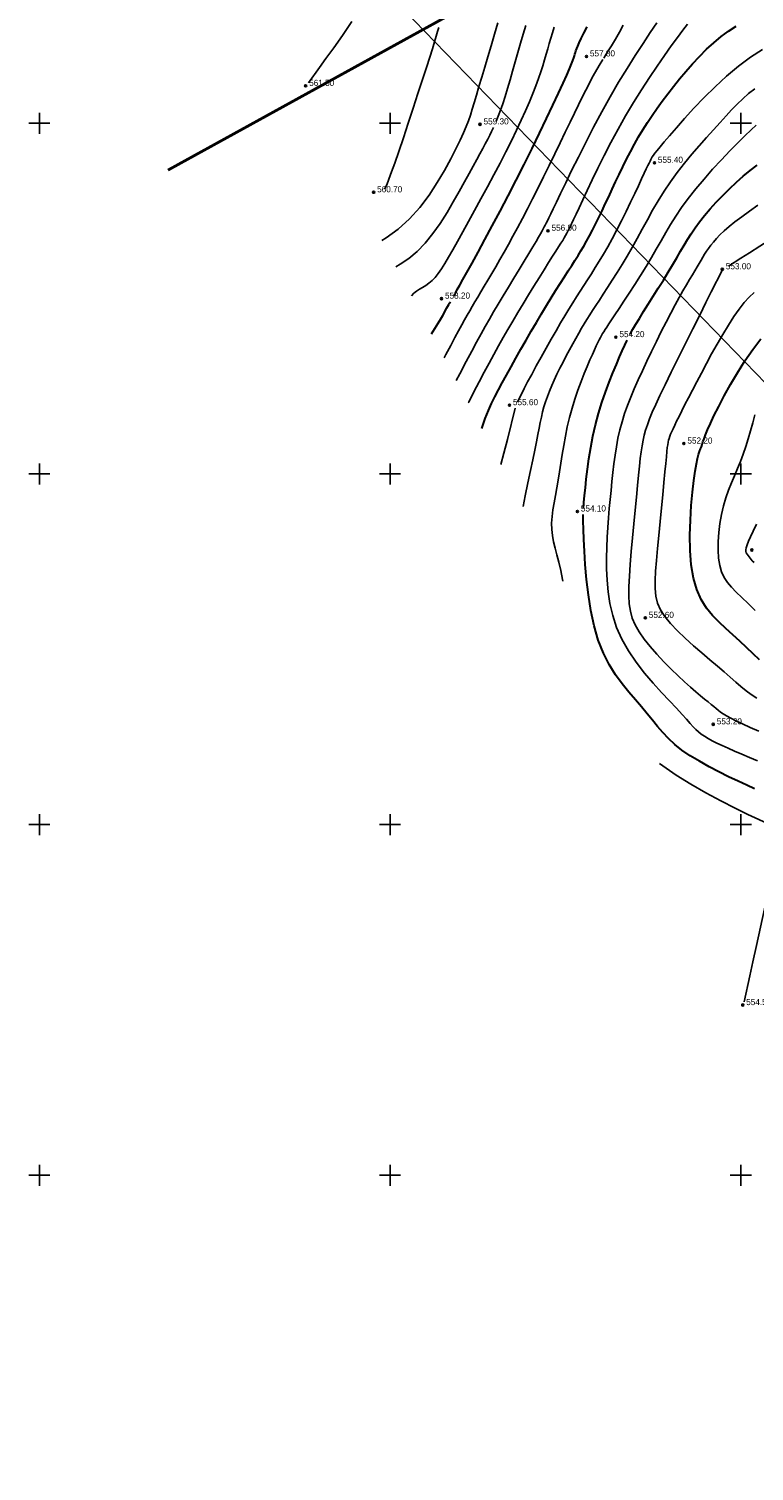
# Model space of a CAD drawing. Extents: x 0 to 370488, y 0 to 4202825.
# Tile 53 of 256: x 359948 to 360052, y 4200508 to 4200713. Entities that reach past the tile are written whole.
import ezdxf

# ---------------------------------------------------------------- set-up
doc = ezdxf.new("R2010")
doc.units = 0
doc.header["$LTSCALE"] = 0.5
doc.header["$MEASUREMENT"] = 0
doc.header["$PDMODE"] = 32
doc.header["$PDSIZE"] = 0.3
doc.linetypes.add('CONTI', pattern=[0])
for name, color, linetype in [('(004) Точки рельефа', 7, 'Continuous'), ('GORIZDEFAULT', 32, 'CONTI'), ('PI_TTDEFAULT', 5, 'CONTI'), ('SETKR', 2, 'CONTI')]:
    doc.layers.add(name, color=color, linetype=linetype)
doc.layers.add('(032) Горизонтали утолщенные', color=32, linetype='Continuous', lineweight=30)
doc.styles.add('D-431', font='txt')

# ---------------------------------------------------------------- blocks, each defined once
blk = doc.blocks.new('BL_333')
at = {"color": 0}
for p, q in [((-1.5, 0), (1.5, 0)), ((0, -1.5), (0, 1.5))]:
    blk.add_line(p, q, dxfattribs=at)

msp = doc.modelspace()

# ---------------------------------------------------------------- linework, layer by layer
at = {"layer": '(032) Горизонтали утолщенные', "color": 32}
for points in [[(360009.1, 4200675.44, 558), (360009.31, 4200675.8, 558), (360009.58, 4200676.29, 558), (360009.93, 4200676.92, 558), (360010.38, 4200677.73, 558), (360010.94, 4200678.74, 558), (360011.68, 4200680.08, 558), (360012.55, 4200681.65, 558), (360013.52, 4200683.43, 558), (360014.57, 4200685.38, 558), (360015.68, 4200687.46, 558), (360016.82, 4200689.64, 558), (360017.98, 4200691.88, 558), (360019.13, 4200694.15, 558), (360020.25, 4200696.41, 558), (360021.31, 4200698.59, 558), (360022.31, 4200700.67, 558), (360023.22, 4200702.58, 558), (360024.01, 4200704.28, 558), (360024.67, 4200705.73, 558), (360025.19, 4200706.89, 558), (360025.58, 4200707.79, 558), (360025.86, 4200708.47, 558), (360026.05, 4200708.98, 558), (360026.18, 4200709.35, 558), (360026.27, 4200709.63, 558), (360026.34, 4200709.87, 558), (360026.41, 4200710.1, 558), (360026.49, 4200710.35, 558), (360026.6, 4200710.65, 558), (360026.76, 4200711.02, 558), (360026.97, 4200711.5, 558), (360027.25, 4200712.1, 558), (360027.62, 4200712.85, 558), (360028.07, 4200713.77, 558)], [(360013.067, 4200656.49, 556), (360013.11, 4200656.62, 556), (360013.57, 4200657.9, 556), (360014.01, 4200659.03, 556), (360014.47, 4200660.05, 556), (360014.94, 4200661.02, 556), (360015.44, 4200661.99, 556), (360015.99, 4200663.01, 556), (360016.59, 4200664.11, 556), (360017.24, 4200665.28, 556), (360017.93, 4200666.52, 556), (360018.65, 4200667.79, 556), (360019.39, 4200669.08, 556), (360020.13, 4200670.36, 556), (360020.87, 4200671.62, 556), (360021.59, 4200672.84, 556), (360022.3, 4200674.01, 556), (360022.98, 4200675.13, 556), (360023.63, 4200676.19, 556), (360024.26, 4200677.18, 556), (360024.84, 4200678.11, 556), (360025.39, 4200678.96, 556), (360025.89, 4200679.74, 556), (360026.35, 4200680.46, 556), (360026.79, 4200681.15, 556), (360027.21, 4200681.82, 556), (360027.62, 4200682.5, 556), (360028.02, 4200683.2, 556), (360028.43, 4200683.95, 556), (360028.86, 4200684.76, 556), (360029.3, 4200685.62, 556), (360029.75, 4200686.55, 556), (360030.21, 4200687.51, 556), (360030.68, 4200688.51, 556), (360031.16, 4200689.54, 556), (360031.66, 4200690.59, 556), (360032.15, 4200691.65, 556), (360032.66, 4200692.72, 556), (360033.18, 4200693.8, 556), (360033.72, 4200694.87, 556), (360034.27, 4200695.94, 556), (360034.84, 4200697.01, 556), (360035.43, 4200698.05, 556), (360036.04, 4200699.09, 556), (360036.69, 4200700.11, 556), (360037.36, 4200701.12, 556), (360038.06, 4200702.14, 556), (360038.8, 4200703.16, 556), (360039.58, 4200704.19, 556), (360040.41, 4200705.25, 556), (360041.27, 4200706.32, 556), (360042.18, 4200707.41, 556), (360043.12, 4200708.49, 556), (360044.1, 4200709.54, 556), (360045.1, 4200710.55, 556), (360046.14, 4200711.5, 556), (360047.19, 4200712.37, 556), (360048.25, 4200713.16, 556), (360049.34, 4200713.86, 556)], [(360034.24, 4200669.95, 554), (360034.62, 4200670.64, 554), (360035.04, 4200671.38, 554), (360035.53, 4200672.19, 554), (360036.13, 4200673.16, 554), (360036.79, 4200674.22, 554), (360037.5, 4200675.34, 554), (360038.23, 4200676.5, 554), (360038.96, 4200677.66, 554), (360039.65, 4200678.79, 554), (360040.3, 4200679.85, 554), (360040.88, 4200680.84, 554), (360041.4, 4200681.75, 554), (360041.9, 4200682.61, 554), (360042.39, 4200683.44, 554), (360042.91, 4200684.26, 554), (360043.47, 4200685.09, 554), (360044.1, 4200685.95, 554), (360044.82, 4200686.86, 554), (360045.63, 4200687.8, 554), (360046.5, 4200688.76, 554), (360047.42, 4200689.73, 554), (360048.38, 4200690.67, 554), (360049.36, 4200691.59, 554), (360050.35, 4200692.46, 554), (360051.34, 4200693.27, 554), (360052.32, 4200694.02, 554)], [(360005.898, 4200669.998, 558), (360006.38, 4200670.76, 558), (360006.85, 4200671.51, 558), (360007.21, 4200672.12, 558), (360007.5, 4200672.62, 558), (360007.73, 4200673.03, 558), (360007.91, 4200673.36, 558), (360008.08, 4200673.67, 558), (360008.23, 4200673.93, 558), (360008.36, 4200674.16, 558), (360008.48, 4200674.36, 558), (360008.59, 4200674.56, 558)], [(360027.57, 4200645.09, 554), (360027.63, 4200645.94, 554), (360027.73, 4200646.94, 554), (360027.84, 4200648.01, 554), (360027.97, 4200649.27, 554), (360028.14, 4200650.67, 554), (360028.35, 4200652.18, 554), (360028.6, 4200653.76, 554), (360028.91, 4200655.38, 554), (360029.28, 4200657.02, 554), (360029.71, 4200658.62, 554), (360030.19, 4200660.18, 554), (360030.71, 4200661.68, 554), (360031.23, 4200663.1, 554), (360031.76, 4200664.42, 554), (360032.26, 4200665.62, 554), (360032.71, 4200666.69, 554), (360033.1, 4200667.57, 554), (360033.46, 4200668.36, 554), (360033.8, 4200669.07, 554)], [(360052.68, 4200623.49, 552), (360051.76, 4200624.36, 552), (360050.81, 4200625.26, 552), (360049.84, 4200626.16, 552), (360048.86, 4200627.07, 552), (360047.86, 4200627.95, 552), (360046.89, 4200628.86, 552), (360045.96, 4200629.83, 552), (360045.11, 4200630.89, 552), (360044.35, 4200632.11, 552), (360043.71, 4200633.51, 552), (360043.23, 4200635.14, 552), (360042.92, 4200637.03, 552), (360042.77, 4200639.1, 552), (360042.73, 4200641.26, 552), (360042.8, 4200643.43, 552), (360042.93, 4200645.52, 552), (360043.11, 4200647.43, 552), (360043.31, 4200649.08, 552), (360043.49, 4200650.4, 552), (360043.67, 4200651.43, 552), (360043.83, 4200652.2, 552), (360043.98, 4200652.79, 552), (360044.12, 4200653.23, 552), (360044.25, 4200653.58, 552), (360044.37, 4200653.89, 552), (360044.48, 4200654.21, 552), (360044.6, 4200654.58, 552), (360044.75, 4200655.03, 552), (360044.97, 4200655.6, 552), (360045.26, 4200656.31, 552), (360045.65, 4200657.2, 552), (360046.17, 4200658.29, 552), (360046.84, 4200659.62, 552), (360047.63, 4200661.13, 552), (360048.53, 4200662.76, 552), (360049.52, 4200664.44, 552), (360050.58, 4200666.13, 552), (360051.7, 4200667.76, 552), (360052.84, 4200669.26, 552)], [(360051.93, 4200605.11, 554), (360050.83, 4200605.61, 554), (360049.6, 4200606.18, 554), (360048.26, 4200606.82, 554), (360046.87, 4200607.51, 554), (360045.46, 4200608.25, 554), (360044.09, 4200609.03, 554), (360042.79, 4200609.82, 554), (360041.61, 4200610.64, 554), (360040.59, 4200611.45, 554), (360039.69, 4200612.28, 554), (360038.88, 4200613.13, 554), (360038.13, 4200613.99, 554), (360037.4, 4200614.89, 554), (360036.65, 4200615.81, 554), (360035.85, 4200616.78, 554), (360034.97, 4200617.8, 554), (360034.03, 4200618.89, 554), (360033.08, 4200620.07, 554), (360032.13, 4200621.38, 554), (360031.22, 4200622.84, 554), (360030.4, 4200624.47, 554), (360029.67, 4200626.3, 554), (360029.09, 4200628.34, 554), (360028.62, 4200630.52, 554), (360028.27, 4200632.76, 554), (360028.01, 4200634.98, 554), (360027.82, 4200637.09, 554), (360027.69, 4200639.01, 554), (360027.61, 4200640.66, 554), (360027.55, 4200642.15, 554), (360027.52, 4200643.29, 554), (360027.52, 4200644.21, 554)]]:
    msp.add_polyline3d(points, dxfattribs=at)
at = {"color": 1, "ltscale": 0.149071, "const_width": 0.4}
msp.add_lwpolyline([(359968.331, 4200693.327), (360893.609, 4201203.218)], dxfattribs=at)
at = {"linetype": 'Continuous', "elevation": 1.643}
msp.add_lwpolyline([(359968.105, 4200751.148), (360144.875, 4200568.598), (360208.905, 4200501.768), (360248.135, 4200449.088), (360280.365, 4200400.868), (360329.345, 4200345.008), (360410.625, 4200285.188), (360473.125, 4200218.998), (360491.256, 4200199.541)], dxfattribs=at)
at = {"layer": 'GORIZDEFAULT', "color": 32}
for points in [[(359988.36, 4200705.78, 561.5), (359989.93, 4200707.95, 561.5), (359990.85, 4200709.22, 561.5), (359991.96, 4200710.76, 561.5), (359993.21, 4200712.54, 561.5), (359994.56, 4200714.52, 561.5)], [(359998.831, 4200683.313, 559.5), (359999.44, 4200683.66, 559.5), (360001.17, 4200684.9, 559.5), (360002.77, 4200686.37, 559.5), (360004.23, 4200688.01, 559.5), (360005.55, 4200689.76, 559.5), (360006.73, 4200691.55, 559.5), (360007.76, 4200693.29, 559.5), (360008.65, 4200694.93, 559.5), (360009.39, 4200696.38, 559.5), (360009.99, 4200697.61, 559.5), (360010.46, 4200698.65, 559.5), (360010.85, 4200699.55, 559.5), (360011.17, 4200700.37, 559.5), (360011.45, 4200701.17, 559.5), (360011.71, 4200702.01, 559.5), (360012, 4200702.94, 559.5), (360012.32, 4200704.02, 559.5), (360012.67, 4200705.23, 559.5), (360013.07, 4200706.56, 559.5), (360013.49, 4200707.99, 559.5), (360013.93, 4200709.5, 559.5), (360014.39, 4200711.07, 559.5), (360014.86, 4200712.69, 559.5), (360015.35, 4200714.34, 559.5)], [(359999.2, 4200690.61, 560.5), (359999.51, 4200691.25, 560.5), (359999.84, 4200692.06, 560.5), (360000.22, 4200693.06, 560.5), (360000.66, 4200694.3, 560.5), (360001.24, 4200695.99, 560.5), (360001.89, 4200697.93, 560.5), (360002.58, 4200700.01, 560.5), (360003.28, 4200702.15, 560.5), (360003.97, 4200704.25, 560.5), (360004.6, 4200706.23, 560.5), (360005.17, 4200707.98, 560.5), (360005.64, 4200709.44, 560.5), (360006.02, 4200710.64, 560.5), (360006.32, 4200711.62, 560.5), (360006.57, 4200712.42, 560.5), (360006.77, 4200713.09, 560.5), (360006.95, 4200713.68, 560.5)], [(360003.027, 4200675.407, 558.5), (360003.37, 4200675.76, 558.5), (360003.76, 4200676.07, 558.5), (360004.18, 4200676.34, 558.5), (360004.62, 4200676.6, 558.5), (360005.08, 4200676.88, 558.5), (360005.54, 4200677.19, 558.5), (360005.99, 4200677.57, 558.5), (360006.43, 4200678.02, 558.5), (360006.87, 4200678.58, 558.5), (360007.33, 4200679.23, 558.5), (360007.81, 4200680.01, 558.5), (360008.34, 4200680.92, 558.5), (360008.93, 4200681.97, 558.5), (360009.59, 4200683.16, 558.5), (360010.35, 4200684.52, 558.5), (360011.17, 4200686, 558.5), (360012.05, 4200687.59, 558.5), (360012.95, 4200689.25, 558.5), (360013.87, 4200690.94, 558.5), (360014.79, 4200692.64, 558.5), (360015.67, 4200694.32, 558.5), (360016.51, 4200695.95, 558.5), (360017.29, 4200697.51, 558.5), (360018.02, 4200699.02, 558.5), (360018.7, 4200700.45, 558.5), (360019.32, 4200701.8, 558.5), (360019.87, 4200703.08, 558.5), (360020.36, 4200704.26, 558.5), (360020.79, 4200705.36, 558.5), (360021.16, 4200706.38, 558.5), (360021.48, 4200707.33, 558.5), (360021.76, 4200708.21, 558.5), (360022.02, 4200709.06, 558.5), (360022.25, 4200709.86, 558.5), (360022.47, 4200710.64, 558.5), (360022.69, 4200711.4, 558.5), (360022.92, 4200712.16, 558.5), (360023.16, 4200712.92, 558.5), (360023.41, 4200713.69, 558.5)], [(360009.429, 4200663.344, 557), (360009.93, 4200664.3, 557), (360010.83, 4200666.02, 557), (360011.63, 4200667.52, 557), (360012.33, 4200668.82, 557), (360012.97, 4200669.98, 557), (360013.57, 4200671.05, 557), (360014.16, 4200672.08, 557), (360014.76, 4200673.12, 557), (360015.41, 4200674.21, 557), (360016.11, 4200675.39, 557), (360016.86, 4200676.64, 557), (360017.63, 4200677.91, 557), (360018.39, 4200679.16, 557), (360019.11, 4200680.35, 557), (360019.77, 4200681.44, 557), (360020.34, 4200682.38, 557), (360020.8, 4200683.16, 557), (360021.16, 4200683.77, 557), (360021.44, 4200684.26, 557), (360021.66, 4200684.65, 557), (360021.83, 4200684.96, 557), (360021.98, 4200685.24, 557), (360022.11, 4200685.49, 557), (360022.25, 4200685.77, 557), (360022.42, 4200686.1, 557), (360022.63, 4200686.52, 557), (360022.9, 4200687.08, 557), (360023.26, 4200687.82, 557), (360023.72, 4200688.78, 557), (360024.31, 4200690, 557), (360025.03, 4200691.5, 557), (360025.88, 4200693.25, 557), (360026.84, 4200695.19, 557), (360027.88, 4200697.27, 557), (360029, 4200699.43, 557), (360030.16, 4200701.62, 557), (360031.36, 4200703.77, 557), (360032.58, 4200705.85, 557), (360033.78, 4200707.82, 557), (360034.95, 4200709.68, 557), (360036.06, 4200711.39, 557), (360037.09, 4200712.95, 557), (360038.01, 4200714.33, 557)], [(360011.136, 4200660.129, 556.5), (360011.2, 4200660.26, 556.5), (360011.94, 4200661.73, 556.5), (360012.68, 4200663.15, 556.5), (360013.41, 4200664.51, 556.5), (360014.11, 4200665.81, 556.5), (360014.79, 4200667.05, 556.5), (360015.46, 4200668.26, 556.5), (360016.12, 4200669.44, 556.5), (360016.8, 4200670.62, 556.5), (360017.49, 4200671.81, 556.5), (360018.21, 4200673.02, 556.5), (360018.97, 4200674.27, 556.5), (360019.74, 4200675.54, 556.5), (360020.5, 4200676.79, 556.5), (360021.25, 4200677.99, 556.5), (360021.96, 4200679.13, 556.5), (360022.6, 4200680.15, 556.5), (360023.16, 4200681.05, 556.5), (360023.63, 4200681.79, 556.5), (360024.02, 4200682.39, 556.5), (360024.33, 4200682.89, 556.5), (360024.6, 4200683.3, 556.5), (360024.82, 4200683.66, 556.5), (360025.01, 4200684, 556.5), (360025.2, 4200684.34, 556.5), (360025.39, 4200684.71, 556.5), (360025.6, 4200685.14, 556.5), (360025.85, 4200685.65, 556.5), (360026.14, 4200686.28, 556.5), (360026.5, 4200687.04, 556.5), (360026.93, 4200687.97, 556.5), (360027.46, 4200689.1, 556.5), (360028.09, 4200690.43, 556.5), (360028.81, 4200691.95, 556.5), (360029.63, 4200693.62, 556.5), (360030.52, 4200695.41, 556.5), (360031.48, 4200697.27, 556.5), (360032.51, 4200699.17, 556.5), (360033.58, 4200701.07, 556.5), (360034.7, 4200702.95, 556.5), (360035.84, 4200704.77, 556.5), (360036.97, 4200706.51, 556.5), (360038.07, 4200708.16, 556.5), (360039.12, 4200709.68, 556.5), (360040.09, 4200711.05, 556.5), (360040.97, 4200712.25, 556.5), (360041.72, 4200713.27, 556.5), (360042.38, 4200714.12, 556.5)], [(360015.12, 4200700.29, 559), (360015.42, 4200701.04, 559), (360015.73, 4200701.87, 559), (360016.05, 4200702.8, 559), (360016.39, 4200703.83, 559), (360016.74, 4200704.97, 559), (360017.1, 4200706.18, 559), (360017.47, 4200707.45, 559), (360017.85, 4200708.76, 559), (360018.23, 4200710.09, 559), (360018.61, 4200711.41, 559), (360018.98, 4200712.71, 559), (360019.35, 4200713.97, 559)], [(360030.46, 4200709.31, 557.5), (360031, 4200710.18, 557.5), (360031.55, 4200711.07, 557.5), (360032.12, 4200712.01, 557.5), (360032.7, 4200713.02, 557.5), (360033.24, 4200713.98, 557.5)], [(360007.71, 4200666.584, 557.5), (360007.96, 4200667.05, 557.5), (360008.64, 4200668.32, 557.5), (360009.24, 4200669.46, 557.5), (360009.77, 4200670.43, 557.5), (360010.22, 4200671.27, 557.5), (360010.62, 4200672, 557.5), (360010.99, 4200672.66, 557.5), (360011.35, 4200673.28, 557.5), (360011.71, 4200673.89, 557.5), (360012.08, 4200674.53, 557.5), (360012.5, 4200675.23, 557.5), (360012.95, 4200675.98, 557.5), (360013.43, 4200676.8, 557.5), (360013.95, 4200677.66, 557.5), (360014.49, 4200678.58, 557.5), (360015.05, 4200679.55, 557.5), (360015.64, 4200680.56, 557.5), (360016.24, 4200681.62, 557.5), (360016.86, 4200682.73, 557.5), (360017.5, 4200683.89, 557.5), (360018.17, 4200685.12, 557.5), (360018.85, 4200686.41, 557.5), (360019.57, 4200687.79, 557.5), (360020.32, 4200689.24, 557.5), (360021.09, 4200690.78, 557.5), (360021.88, 4200692.38, 557.5), (360022.68, 4200694.01, 557.5), (360023.47, 4200695.63, 557.5), (360024.24, 4200697.22, 557.5), (360024.97, 4200698.74, 557.5), (360025.65, 4200700.16, 557.5), (360026.28, 4200701.46, 557.5), (360026.85, 4200702.64, 557.5), (360027.39, 4200703.73, 557.5), (360027.88, 4200704.73, 557.5), (360028.36, 4200705.65, 557.5), (360028.82, 4200706.52, 557.5), (360029.28, 4200707.34, 557.5), (360029.8, 4200708.23, 557.5), (360030.33, 4200709.1, 557.5)], [(360018.18, 4200660.26, 555.5), (360019.1, 4200662.19, 555.5), (360019.6, 4200663.12, 555.5), (360020.18, 4200664.2, 555.5), (360020.84, 4200665.4, 555.5), (360021.54, 4200666.66, 555.5), (360022.26, 4200667.95, 555.5), (360022.97, 4200669.22, 555.5), (360023.66, 4200670.43, 555.5), (360024.31, 4200671.54, 555.5), (360024.91, 4200672.56, 555.5), (360025.48, 4200673.51, 555.5), (360026.03, 4200674.4, 555.5), (360026.56, 4200675.24, 555.5), (360027.08, 4200676.07, 555.5), (360027.61, 4200676.88, 555.5), (360028.14, 4200677.7, 555.5), (360028.69, 4200678.54, 555.5), (360029.25, 4200679.42, 555.5), (360029.82, 4200680.34, 555.5), (360030.42, 4200681.33, 555.5), (360031.03, 4200682.4, 555.5), (360031.67, 4200683.55, 555.5), (360032.32, 4200684.8, 555.5), (360032.99, 4200686.11, 555.5), (360033.65, 4200687.44, 555.5), (360034.28, 4200688.74, 555.5), (360034.87, 4200689.98, 555.5), (360035.4, 4200691.11, 555.5), (360035.85, 4200692.08, 555.5), (360036.22, 4200692.87, 555.5), (360036.51, 4200693.5, 555.5), (360036.74, 4200693.98, 555.5), (360036.91, 4200694.34, 555.5), (360037.05, 4200694.62, 555.5), (360037.16, 4200694.85, 555.5), (360037.27, 4200695.04, 555.5), (360037.38, 4200695.22, 555.5), (360037.53, 4200695.44, 555.5), (360037.75, 4200695.73, 555.5), (360038.05, 4200696.11, 555.5), (360038.49, 4200696.64, 555.5), (360039.07, 4200697.34, 555.5), (360039.84, 4200698.24, 555.5), (360040.82, 4200699.38, 555.5), (360041.98, 4200700.7, 555.5), (360043.3, 4200702.15, 555.5), (360044.76, 4200703.68, 555.5), (360046.32, 4200705.22, 555.5), (360047.97, 4200706.73, 555.5), (360049.67, 4200708.14, 555.5), (360051.39, 4200709.41, 555.5), (360053.11, 4200710.53, 555.5)], [(359987.94, 4200705.24, 561.5), (359987.96, 4200705.25, 561.5)], [(360018.978, 4200645.353, 555), (360019.24, 4200646.9, 555), (360019.61, 4200648.76, 555), (360019.99, 4200650.48, 555), (360020.34, 4200652.04, 555), (360020.63, 4200653.39, 555), (360020.87, 4200654.57, 555), (360021.07, 4200655.61, 555), (360021.24, 4200656.52, 555), (360021.4, 4200657.34, 555), (360021.56, 4200658.11, 555), (360021.73, 4200658.84, 555), (360021.93, 4200659.58, 555), (360022.17, 4200660.31, 555), (360022.43, 4200661.06, 555), (360022.72, 4200661.82, 555), (360023.05, 4200662.6, 555), (360023.41, 4200663.4, 555), (360023.79, 4200664.23, 555), (360024.21, 4200665.08, 555), (360024.65, 4200665.96, 555), (360025.11, 4200666.83, 555), (360025.57, 4200667.7, 555), (360026.03, 4200668.54, 555), (360026.48, 4200669.34, 555), (360026.9, 4200670.09, 555), (360027.3, 4200670.77, 555), (360027.68, 4200671.42, 555), (360028.06, 4200672.05, 555), (360028.46, 4200672.67, 555), (360028.87, 4200673.33, 555), (360029.32, 4200674.03, 555), (360029.83, 4200674.8, 555), (360030.39, 4200675.65, 555), (360031.01, 4200676.6, 555), (360031.67, 4200677.62, 555), (360032.36, 4200678.71, 555), (360033.08, 4200679.86, 555), (360033.8, 4200681.06, 555), (360034.52, 4200682.31, 555), (360035.23, 4200683.59, 555), (360035.94, 4200684.91, 555), (360036.67, 4200686.24, 555), (360037.42, 4200687.6, 555), (360038.21, 4200688.95, 555), (360039.05, 4200690.31, 555), (360039.95, 4200691.66, 555), (360040.92, 4200693, 555), (360041.95, 4200694.3, 555), (360043, 4200695.58, 555), (360044.06, 4200696.8, 555), (360045.11, 4200697.97, 555), (360046.11, 4200699.08, 555), (360047.04, 4200700.11, 555), (360047.9, 4200701.06, 555), (360048.69, 4200701.93, 555), (360049.47, 4200702.74, 555), (360050.26, 4200703.51, 555), (360051.09, 4200704.24, 555), (360052, 4200704.94, 555)], [(360000.838, 4200679.531, 559), (360001.45, 4200679.9, 559), (360002.66, 4200680.73, 559), (360003.85, 4200681.71, 559), (360004.99, 4200682.91, 559), (360006.09, 4200684.27, 559), (360007.13, 4200685.74, 559), (360008.11, 4200687.27, 559), (360009.01, 4200688.8, 559), (360009.84, 4200690.28, 559), (360010.59, 4200691.64, 559), (360011.25, 4200692.85, 559), (360011.83, 4200693.91, 559), (360012.34, 4200694.84, 559), (360012.8, 4200695.67, 559), (360013.21, 4200696.41, 559), (360013.57, 4200697.09, 559), (360013.91, 4200697.74, 559), (360014.2, 4200698.29, 559), (360014.47, 4200698.84, 559), (360014.74, 4200699.41, 559)], [(360024.634, 4200634.697, 554.5), (360024.59, 4200634.97, 554.5), (360024.33, 4200636.26, 554.5), (360024.06, 4200637.42, 554.5), (360023.78, 4200638.46, 554.5), (360023.53, 4200639.42, 554.5), (360023.31, 4200640.33, 554.5), (360023.14, 4200641.21, 554.5), (360023.05, 4200642.08, 554.5), (360023.03, 4200642.98, 554.5), (360023.09, 4200643.92, 554.5), (360023.21, 4200644.88, 554.5), (360023.37, 4200645.88, 554.5), (360023.56, 4200646.92, 554.5), (360023.77, 4200648.01, 554.5), (360023.97, 4200649.14, 554.5), (360024.16, 4200650.32, 554.5), (360024.35, 4200651.54, 554.5), (360024.54, 4200652.8, 554.5), (360024.75, 4200654.08, 554.5), (360024.98, 4200655.39, 554.5), (360025.25, 4200656.72, 554.5), (360025.57, 4200658.05, 554.5), (360025.94, 4200659.38, 554.5), (360026.35, 4200660.69, 554.5), (360026.78, 4200661.96, 554.5), (360027.23, 4200663.18, 554.5), (360027.67, 4200664.31, 554.5), (360028.1, 4200665.35, 554.5), (360028.49, 4200666.27, 554.5), (360028.83, 4200667.05, 554.5), (360029.12, 4200667.71, 554.5), (360029.38, 4200668.27, 554.5), (360029.61, 4200668.73, 554.5), (360029.8, 4200669.12, 554.5), (360029.98, 4200669.45, 554.5), (360030.14, 4200669.74, 554.5), (360030.3, 4200670.01, 554.5), (360030.46, 4200670.28, 554.5), (360030.65, 4200670.58, 554.5), (360030.89, 4200670.95, 554.5), (360031.18, 4200671.41, 554.5), (360031.57, 4200671.98, 554.5), (360032.05, 4200672.71, 554.5), (360032.64, 4200673.61, 554.5), (360033.33, 4200674.65, 554.5), (360034.09, 4200675.8, 554.5), (360034.88, 4200677.03, 554.5), (360035.69, 4200678.31, 554.5), (360036.49, 4200679.59, 554.5), (360037.25, 4200680.86, 554.5), (360037.95, 4200682.08, 554.5), (360038.62, 4200683.26, 554.5), (360039.29, 4200684.42, 554.5), (360039.98, 4200685.59, 554.5), (360040.72, 4200686.78, 554.5), (360041.55, 4200688.01, 554.5), (360042.5, 4200689.29, 554.5), (360043.57, 4200690.65, 554.5), (360044.75, 4200692.04, 554.5), (360045.98, 4200693.44, 554.5), (360047.22, 4200694.79, 554.5), (360048.43, 4200696.07, 554.5), (360049.57, 4200697.23, 554.5), (360050.58, 4200698.24, 554.5), (360051.45, 4200699.06, 554.5), (360052.2, 4200699.73, 554.5)], [(360052.37, 4200609.1, 553.5), (360051.22, 4200609.58, 553.5), (360050.13, 4200610.04, 553.5), (360049.11, 4200610.48, 553.5), (360048.18, 4200610.89, 553.5), (360047.35, 4200611.27, 553.5), (360046.6, 4200611.63, 553.5), (360045.93, 4200611.96, 553.5), (360045.33, 4200612.28, 553.5), (360044.81, 4200612.6, 553.5), (360044.36, 4200612.91, 553.5), (360043.96, 4200613.22, 553.5), (360043.59, 4200613.57, 553.5), (360043.21, 4200613.96, 553.5), (360042.78, 4200614.44, 553.5), (360042.26, 4200615.02, 553.5), (360041.62, 4200615.73, 553.5), (360040.81, 4200616.6, 553.5), (360039.83, 4200617.64, 553.5), (360038.7, 4200618.84, 553.5), (360037.5, 4200620.17, 553.5), (360036.27, 4200621.62, 553.5), (360035.08, 4200623.16, 553.5), (360033.98, 4200624.78, 553.5), (360033.04, 4200626.44, 553.5), (360032.29, 4200628.12, 553.5), (360031.74, 4200629.82, 553.5), (360031.34, 4200631.52, 553.5), (360031.08, 4200633.2, 553.5), (360030.93, 4200634.86, 553.5), (360030.87, 4200636.47, 553.5), (360030.86, 4200638.04, 553.5), (360030.89, 4200639.54, 553.5), (360030.95, 4200640.99, 553.5), (360031.04, 4200642.39, 553.5), (360031.14, 4200643.75, 553.5), (360031.25, 4200645.07, 553.5), (360031.38, 4200646.37, 553.5), (360031.5, 4200647.65, 553.5), (360031.63, 4200648.93, 553.5), (360031.76, 4200650.19, 553.5), (360031.9, 4200651.44, 553.5), (360032.07, 4200652.67, 553.5), (360032.26, 4200653.89, 553.5), (360032.48, 4200655.09, 553.5), (360032.75, 4200656.28, 553.5), (360033.07, 4200657.45, 553.5), (360033.43, 4200658.61, 553.5), (360033.84, 4200659.77, 553.5), (360034.3, 4200660.95, 553.5), (360034.81, 4200662.16, 553.5), (360035.36, 4200663.41, 553.5), (360035.96, 4200664.72, 553.5), (360036.6, 4200666.08, 553.5), (360037.27, 4200667.48, 553.5), (360037.96, 4200668.9, 553.5), (360038.65, 4200670.3, 553.5), (360039.34, 4200671.65, 553.5), (360040, 4200672.93, 553.5), (360040.63, 4200674.11, 553.5), (360041.21, 4200675.18, 553.5), (360041.75, 4200676.12, 553.5), (360042.24, 4200676.97, 553.5), (360042.68, 4200677.72, 553.5), (360043.09, 4200678.39, 553.5), (360043.45, 4200678.99, 553.5), (360043.78, 4200679.53, 553.5), (360044.07, 4200680.03, 553.5), (360044.33, 4200680.49, 553.5), (360044.58, 4200680.92, 553.5), (360044.84, 4200681.34, 553.5), (360045.1, 4200681.76, 553.5), (360045.38, 4200682.17, 553.5), (360045.71, 4200682.61, 553.5), (360046.08, 4200683.07, 553.5), (360046.51, 4200683.56, 553.5), (360047.02, 4200684.09, 553.5), (360047.62, 4200684.66, 553.5), (360048.33, 4200685.28, 553.5), (360049.16, 4200685.95, 553.5), (360050.12, 4200686.69, 553.5), (360051.23, 4200687.48, 553.5), (360052.44, 4200688.32, 553.5)], [(360048.22, 4200679.63, 553), (360049.99, 4200680.76, 553), (360051.22, 4200681.55, 553), (360052.71, 4200682.49, 553), (360054.42, 4200683.56, 553), (360056.3, 4200684.72, 553), (360058.3, 4200685.94, 553), (360060.38, 4200687.17, 553), (360062.5, 4200688.39, 553), (360062.54, 4200688.42, 553), (360062.58, 4200688.44, 553)], [(360052.57, 4200613.32, 553), (360051.33, 4200613.86, 553), (360050.23, 4200614.36, 553), (360049.3, 4200614.81, 553), (360048.55, 4200615.19, 553), (360047.96, 4200615.51, 553), (360047.49, 4200615.8, 553), (360047.11, 4200616.06, 553), (360046.78, 4200616.31, 553), (360046.47, 4200616.57, 553), (360046.14, 4200616.84, 553), (360045.76, 4200617.15, 553), (360045.32, 4200617.5, 553), (360044.82, 4200617.91, 553), (360044.24, 4200618.39, 553), (360043.58, 4200618.95, 553), (360042.84, 4200619.6, 553), (360041.99, 4200620.36, 553), (360041.06, 4200621.23, 553), (360040.06, 4200622.19, 553), (360039.04, 4200623.23, 553), (360038.03, 4200624.3, 553), (360037.08, 4200625.38, 553), (360036.22, 4200626.46, 553), (360035.49, 4200627.5, 553), (360034.93, 4200628.49, 553), (360034.52, 4200629.45, 553), (360034.25, 4200630.44, 553), (360034.09, 4200631.49, 553), (360034.02, 4200632.64, 553), (360034.04, 4200633.94, 553), (360034.12, 4200635.42, 553), (360034.23, 4200637.11, 553), (360034.38, 4200638.96, 553), (360034.56, 4200640.91, 553), (360034.74, 4200642.89, 553), (360034.93, 4200644.84, 553), (360035.11, 4200646.69, 553), (360035.28, 4200648.37, 553), (360035.42, 4200649.84, 553), (360035.55, 4200651.1, 553), (360035.67, 4200652.2, 553), (360035.79, 4200653.17, 553), (360035.91, 4200654.02, 553), (360036.06, 4200654.8, 553), (360036.22, 4200655.54, 553), (360036.42, 4200656.27, 553), (360036.67, 4200657.03, 553), (360036.98, 4200657.86, 553), (360037.37, 4200658.8, 553), (360037.86, 4200659.9, 553), (360038.47, 4200661.2, 553), (360039.21, 4200662.73, 553), (360040.09, 4200664.53, 553), (360041.07, 4200666.52, 553), (360042.1, 4200668.6, 553), (360043.14, 4200670.68, 553), (360044.13, 4200672.66, 553), (360045.03, 4200674.46, 553), (360045.79, 4200675.97, 553), (360047.36, 4200679.01, 553)], [(360052.27, 4200618.02, 552.5), (360051.49, 4200618.55, 552.5), (360050.75, 4200619.1, 552.5), (360050.02, 4200619.7, 552.5), (360049.28, 4200620.33, 552.5), (360048.49, 4200621.02, 552.5), (360047.63, 4200621.78, 552.5), (360046.67, 4200622.61, 552.5), (360045.59, 4200623.52, 552.5), (360044.43, 4200624.5, 552.5), (360043.23, 4200625.52, 552.5), (360042.06, 4200626.57, 552.5), (360040.95, 4200627.62, 552.5), (360039.97, 4200628.66, 552.5), (360039.15, 4200629.67, 552.5), (360038.55, 4200630.64, 552.5), (360038.13, 4200631.6, 552.5), (360037.89, 4200632.59, 552.5), (360037.77, 4200633.65, 552.5), (360037.77, 4200634.82, 552.5), (360037.85, 4200636.14, 552.5), (360037.98, 4200637.65, 552.5), (360038.14, 4200639.37, 552.5), (360038.32, 4200641.25, 552.5), (360038.5, 4200643.21, 552.5), (360038.69, 4200645.17, 552.5), (360038.87, 4200647.05, 552.5), (360039.04, 4200648.78, 552.5), (360039.18, 4200650.29, 552.5), (360039.3, 4200651.5, 552.5), (360039.39, 4200652.46, 552.5), (360039.46, 4200653.2, 552.5), (360039.52, 4200653.76, 552.5), (360039.57, 4200654.18, 552.5), (360039.63, 4200654.52, 552.5), (360039.69, 4200654.8, 552.5), (360039.77, 4200655.08, 552.5), (360039.87, 4200655.37, 552.5), (360039.99, 4200655.69, 552.5), (360040.14, 4200656.05, 552.5), (360040.33, 4200656.46, 552.5), (360040.57, 4200656.95, 552.5), (360040.85, 4200657.54, 552.5), (360041.19, 4200658.22, 552.5), (360041.58, 4200659.01, 552.5), (360042.03, 4200659.89, 552.5), (360042.54, 4200660.88, 552.5), (360043.1, 4200661.96, 552.5), (360043.71, 4200663.13, 552.5), (360044.37, 4200664.4, 552.5), (360045.09, 4200665.74, 552.5), (360045.84, 4200667.13, 552.5), (360046.63, 4200668.53, 552.5), (360047.42, 4200669.91, 552.5), (360048.22, 4200671.23, 552.5), (360049, 4200672.44, 552.5), (360049.76, 4200673.52, 552.5), (360050.49, 4200674.44, 552.5), (360051.2, 4200675.22, 552.5), (360051.92, 4200675.9, 552.5)], [(360015.801, 4200651.338, 555.5), (360016.22, 4200652.97, 555.5), (360016.72, 4200654.94, 555.5), (360017.83, 4200659.38, 555.5)], [(360052.04, 4200630.55, 551.5), (360051.04, 4200631.52, 551.5), (360050.14, 4200632.38, 551.5), (360049.35, 4200633.14, 551.5), (360048.67, 4200633.84, 551.5), (360048.09, 4200634.54, 551.5), (360047.62, 4200635.26, 551.5), (360047.26, 4200636.05, 551.5), (360046.99, 4200636.95, 551.5), (360046.82, 4200637.99, 551.5), (360046.75, 4200639.14, 551.5), (360046.76, 4200640.38, 551.5), (360046.85, 4200641.66, 551.5), (360047.01, 4200642.96, 551.5), (360047.24, 4200644.24, 551.5), (360047.53, 4200645.47, 551.5), (360047.87, 4200646.62, 551.5), (360048.25, 4200647.71, 551.5), (360048.66, 4200648.75, 551.5), (360049.09, 4200649.76, 551.5), (360049.52, 4200650.76, 551.5), (360049.94, 4200651.77, 551.5), (360050.34, 4200652.82, 551.5), (360050.7, 4200653.91, 551.5), (360051.05, 4200655.03, 551.5), (360051.37, 4200656.17, 551.5), (360051.69, 4200657.31, 551.5), (360052, 4200658.43, 551.5)], [(360051.9, 4200637.37, 551), (360051.63, 4200637.62, 551), (360050.75, 4200638.76, 551), (360050.72, 4200638.95, 551), (360050.73, 4200639.19, 551), (360050.78, 4200639.49, 551), (360050.89, 4200639.89, 551), (360051.08, 4200640.41, 551), (360051.36, 4200641.05, 551), (360051.74, 4200641.86, 551), (360052.24, 4200642.84, 551)], [(360055.76, 4200599.24, 554.5), (360052.56, 4200600.73, 554.5), (360051.01, 4200601.47, 554.5), (360049.18, 4200602.37, 554.5), (360047.14, 4200603.4, 554.5), (360045, 4200604.54, 554.5), (360042.85, 4200605.77, 554.5), (360040.77, 4200607.05, 554.5), (360038.87, 4200608.37, 554.5), (360038.414, 4200608.733, 554.5)], [(360050.47, 4200574.72, 554.5), (360051.26, 4200578.44, 554.5), (360051.7, 4200580.44, 554.5), (360052.22, 4200582.79, 554.5), (360052.79, 4200585.37, 554.5), (360053.37, 4200588.01, 554.5), (360053.94, 4200590.59, 554.5), (360054.47, 4200592.94, 554.5), (360054.91, 4200594.94, 554.5), (360055.76, 4200598.69, 554.5)]]:
    msp.add_polyline3d(points, dxfattribs=at)
at = {"layer": 'PI_TTDEFAULT', "color": 5}
for p in [(360027.99, 4200709.54, 557.8), (359987.96, 4200705.34, 561.5), (360012.82, 4200699.85, 559.3), (360037.68, 4200694.37, 555.4), (359997.65, 4200690.17, 560.7), (360022.51, 4200684.68, 556.9), (360047.36, 4200679.19, 553), (360007.33, 4200675, 558.2), (360032.19, 4200669.51, 554.2), (360017.02, 4200659.82, 555.6), (360041.88, 4200654.34, 552.2), (360026.7, 4200644.65, 554.1), (360051.56, 4200639.16, 550.9), (360036.39, 4200629.48, 552.6), (360046.07, 4200614.31, 553.2), (360050.27, 4200574.28, 554.5)]:
    msp.add_point(p, dxfattribs=at)

# ---------------------------------------------------------------- block references
at = {"layer": 'SETKR', "color": 92}
for p in [(359950, 4200700), (360000, 4200700), (360050, 4200700), (359950, 4200650), (360000, 4200650), (360050, 4200650), (359950, 4200600), (360000, 4200600), (360050, 4200600), (359950, 4200550), (360000, 4200550), (360050, 4200550)]:
    msp.add_blockref('BL_333', p, dxfattribs=at)

# ---------------------------------------------------------------- texts
at = {"layer": '(004) Точки рельефа', "style": 'D-431'}
for s, p in [('557.80', (360028.48, 4200709.54)), ('561.50', (359988.46, 4200705.33)), ('559.30', (360013.32, 4200699.84)), ('555.40', (360038.17, 4200694.37)), ('560.70', (359998.15, 4200690.16)), ('556.90', (360023.01, 4200684.68)), ('553.00', (360047.86, 4200679.19)), ('558.20', (360007.82, 4200675)), ('554.20', (360032.69, 4200669.51)), ('555.60', (360017.51, 4200659.81)), ('552.20', (360042.38, 4200654.33)), ('554.10', (360027.19, 4200644.65)), ('552.60', (360036.88, 4200629.48)), ('553.20', (360046.57, 4200614.3)), ('554.50', (360050.76, 4200574.27))]:
    msp.add_text(s, height=0.875, dxfattribs=at).set_placement(p)

doc.saveas('drawing.dxf')
